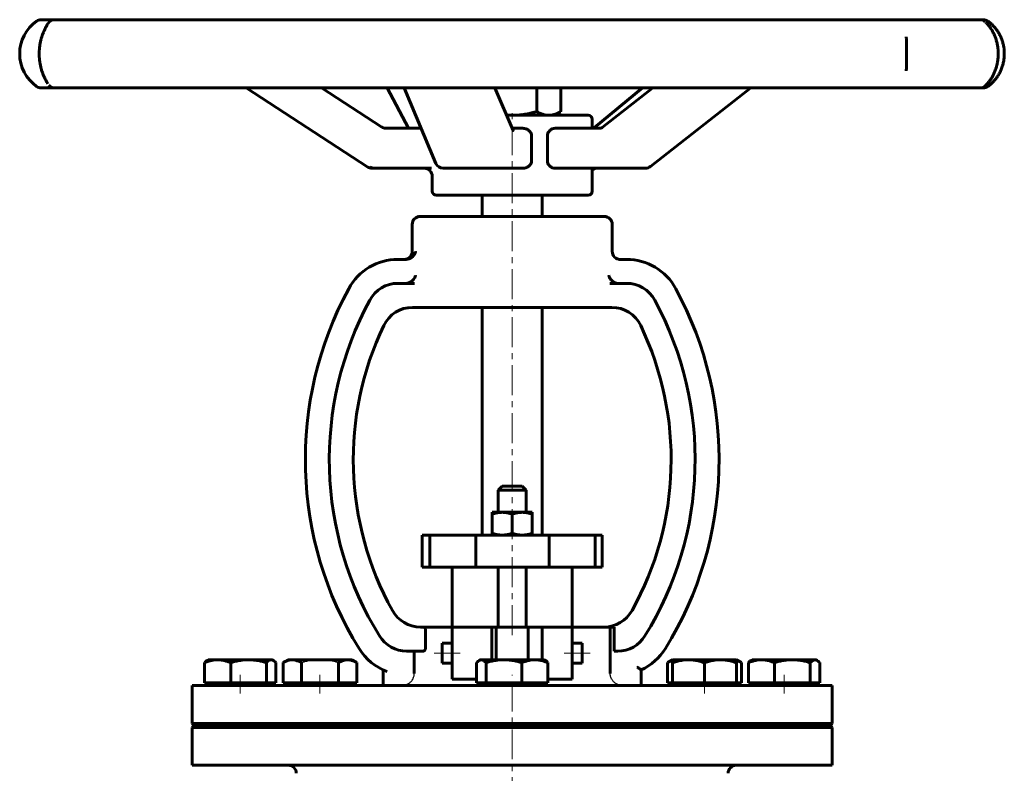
# Model space of a CAD drawing. Header units: millimetres. Extents: x -157 to 157, y -209 to 209.
# Tile 2 of 2: x -123 to 123, y 20 to 209. Entities that reach past the tile are written whole.
import ezdxf

# ---------------------------------------------------------------- set-up
doc = ezdxf.new("R2010")
doc.units = ezdxf.units.MM
for name, pattern in [('K5LT-1', [0]), ('K5LT_AXLED', [12, 7.5, -1.5, 1.5, -1.5]), ('K5LT_BASIC', [0])]:
    doc.linetypes.add(name, pattern=pattern)
doc.layers.add('Системный слой (1)', color=7, linetype='Continuous', true_color=0x6c6c6c)

# ---------------------------------------------------------------- blocks, each defined once
blk = doc.blocks.new('U0')
at = {"layer": 'Системный слой (1)', "color": 143, "linetype": 'K5LT_BASIC', "lineweight": 60, "true_color": 0x33acca}
for p, q in [((75.91, 48.63), (75.73, 48.65)), ((76.1, 48.58), (75.91, 48.63)), ((76.28, 48.49), (76.1, 48.58)), ((76.5, 48.34), (76.28, 48.49)), ((76.71, 48.15), (76.5, 48.34)), ((76.92, 47.94), (76.71, 48.15))]:
    blk.add_line(p, q, dxfattribs=at)
blk = doc.blocks.new('U1')
at = {"layer": 'Системный слой (1)', "color": 143, "linetype": 'K5LT_BASIC', "lineweight": 60, "true_color": 0x33acca}
for p, q in [((-60.09, 48.63), (-60.27, 48.65)), ((-59.9, 48.58), (-60.09, 48.63)), ((-59.72, 48.49), (-59.9, 48.58)), ((-59.5, 48.34), (-59.72, 48.49)), ((-59.29, 48.15), (-59.5, 48.34)), ((-59.08, 47.94), (-59.29, 48.15))]:
    blk.add_line(p, q, dxfattribs=at)
blk = doc.blocks.new('U2')
at = {"layer": 'Системный слой (1)', "color": 143, "linetype": 'K5LT_BASIC', "lineweight": 60, "true_color": 0x33acca}
for p, q in [((21.07, 181.58), (10.74, 181.58)), ((21.93, 181.58), (21.07, 181.58))]:
    blk.add_line(p, q, dxfattribs=at)
blk = doc.blocks.new('U3')
at = {"layer": 'Системный слой (1)', "color": 143, "linetype": 'K5LT_BASIC', "lineweight": 60, "true_color": 0x33acca}
for p, q in [((-1.44, 184.89), (-0.93, 184.86)), ((-0.93, 184.86), (-0.42, 184.84)), ((-0.42, 184.84), (0.09, 184.83))]:
    blk.add_line(p, q, dxfattribs=at)
blk = doc.blocks.new('U4')
at = {"layer": 'Системный слой (1)', "color": 143, "linetype": 'K5LT_BASIC', "lineweight": 60, "true_color": 0x33acca}
for start, end in [(54.1203, 54.6331), (305.3669, 305.8927)]:
    blk.add_arc((113.17, 200.23), 10, start, end, dxfattribs=at)
blk = doc.blocks.new('U5')
at = {"layer": 'Системный слой (1)', "color": 143, "linetype": 'K5LT_BASIC', "lineweight": 60, "true_color": 0x33acca}
for p, q in [((0, 159.55), (-23, 159.55)), ((23, 159.55), (0, 159.55))]:
    blk.add_line(p, q, dxfattribs=at)
blk = doc.blocks.new('U6')
at = {"layer": 'Системный слой (1)', "color": 143, "linetype": 'K5LT_BASIC', "lineweight": 60, "true_color": 0x33acca}
for p, q in [((119.02, 208.34), (118.96, 208.38)), ((119.07, 208.3), (119.02, 208.34)), ((119.13, 208.26), (119.07, 208.3)), ((118.96, 192.07), (119.04, 192.13)), ((119.04, 192.13), (119.11, 192.18)), ((119.11, 192.18), (119.19, 192.24))]:
    blk.add_line(p, q, dxfattribs=at)
blk = doc.blocks.new('U7')
at = {"layer": 'Системный слой (1)', "color": 143, "linetype": 'K5LT_BASIC', "lineweight": 60, "true_color": 0x33acca}
for p, q in [((20.3, 181.77), (20, 181.98)), ((20.67, 181.63), (20.3, 181.77)), ((21.07, 181.58), (20.67, 181.63)), ((21.07, 181.58), (21.07, 181.58))]:
    blk.add_line(p, q, dxfattribs=at)
blk = doc.blocks.new('U8')
at = {"layer": 'Системный слой (1)', "color": 143, "linetype": 'K5LT_BASIC', "lineweight": 60, "true_color": 0x33acca}
for p, q in [((20.49, 181.72), (20.46, 181.7)), ((20.53, 181.74), (20.49, 181.72)), ((20.56, 181.77), (20.53, 181.74))]:
    blk.add_line(p, q, dxfattribs=at)
blk = doc.blocks.new('U9')
at = {"layer": 'Системный слой (1)', "color": 143, "linetype": 'K5LT_BASIC', "lineweight": 60, "true_color": 0x33acca}
for p, q in [((20, 171.18), (20.3, 171.38)), ((20.3, 171.38), (20.67, 171.53)), ((20.67, 171.53), (21.07, 171.58))]:
    blk.add_line(p, q, dxfattribs=at)
blk = doc.blocks.new('U10')
at = {"layer": 'Системный слой (1)', "color": 143, "linetype": 'K5LT_BASIC', "lineweight": 60, "true_color": 0x33acca}
for p, q in [((9.14, 184.83), (10.08, 184.93)), ((10.08, 184.93), (11.04, 185.22)), ((11.04, 185.22), (12.07, 185.73)), ((12.07, 185.73), (12.08, 185.74)), ((12.08, 185.74), (12.1, 185.76)), ((12.1, 185.76), (12.12, 185.77))]:
    blk.add_line(p, q, dxfattribs=at)
blk = doc.blocks.new('U11')
at = {"layer": 'Системный слой (1)', "color": 143, "linetype": 'K5LT_BASIC', "lineweight": 60, "true_color": 0x33acca}
for p, q in [((20, 181.58), (20, 183.83)), ((20, 165.83), (20, 171.58))]:
    blk.add_line(p, q, dxfattribs=at)
blk = doc.blocks.new('U12')
at = {"layer": 'Системный слой (1)', "color": 143, "linetype": 'K5LT_BASIC', "lineweight": 60, "true_color": 0x33acca}
for p, q in [((-8.71, 48.15), (-8.92, 47.94)), ((-8.5, 48.34), (-8.71, 48.15)), ((-8.28, 48.49), (-8.5, 48.34)), ((-8.1, 48.58), (-8.28, 48.49)), ((-7.91, 48.63), (-8.1, 48.58)), ((-7.73, 48.65), (-7.91, 48.63))]:
    blk.add_line(p, q, dxfattribs=at)
blk = doc.blocks.new('U13')
at = {"layer": 'Системный слой (1)', "color": 143, "linetype": 'K5LT_BASIC', "lineweight": 60, "true_color": 0x33acca}
for p, q in [((39.25, 48.15), (38.85, 47.94)), ((39.67, 48.34), (39.25, 48.15)), ((40.08, 48.49), (39.67, 48.34))]:
    blk.add_line(p, q, dxfattribs=at)
blk = doc.blocks.new('U14')
at = {"layer": 'Системный слой (1)', "color": 143, "linetype": 'K5LT_BASIC', "lineweight": 60, "true_color": 0x33acca}
for p, q in [((56.5, 48.34), (56.08, 48.49)), ((56.91, 48.15), (56.5, 48.34)), ((57.32, 47.94), (56.91, 48.15))]:
    blk.add_line(p, q, dxfattribs=at)

msp = doc.modelspace()

# ---------------------------------------------------------------- linework, layer by layer
at = {"layer": 'Системный слой (1)', "color": 143, "linetype": 'K5LT_BASIC', "lineweight": 60, "true_color": 0x33acca}
for p, q in [((-116.93, 208.75), (-117.8, 208.75)), ((-114.41, 208.75), (-116.93, 208.75)), ((-96.9, 208.75), (-114.41, 208.75)), ((-88.27, 208.75), (-96.9, 208.75)), ((-54.66, 208.75), (-88.27, 208.75)), ((-41.9, 208.75), (-54.66, 208.75)), ((0.09, 208.75), (-41.9, 208.75)), ((14.07, 208.75), (0.09, 208.75)), ((54.83, 208.75), (14.07, 208.75)), ((66.81, 208.75), (54.83, 208.75)), ((97, 208.75), (66.81, 208.75)), ((104.25, 208.75), (97, 208.75)), ((116.96, 208.75), (104.25, 208.75)), ((117.8, 208.75), (116.96, 208.75)), ((118.96, 208.38), (118.96, 208.38)), ((98.55, 204.42), (98.55, 204.48)), ((98.55, 195.98), (98.55, 196.02)), ((-117.8, 191.7), (-116.93, 191.7)), ((-116.93, 191.7), (-114.15, 191.7)), ((-114.41, 191.7), (-96.9, 191.7)), ((-110.18, 191.7), (-110.17, 191.7)), ((-96.9, 191.7), (-88.27, 191.7)), ((-88.27, 191.7), (-54.66, 191.7)), ((-36.14, 171.9), (-66.57, 191.7)), ((-54.66, 191.7), (-41.9, 191.7)), ((-32.59, 181.9), (-47.66, 191.7)), ((-41.9, 191.7), (0.09, 191.7)), ((-25.93, 181.58), (-31.27, 191.7)), ((-19.08, 172.8), (-27.06, 191.7)), ((0.2, 181), (-4.31, 191.7)), ((0.09, 191.7), (14.07, 191.7)), ((6.15, 191.7), (6.15, 185.77)), ((12.12, 191.7), (12.12, 185.77)), ((14.07, 191.7), (54.83, 191.7)), ((20.56, 181.77), (32.59, 191.7)), ((22.51, 181.8), (35.14, 191.7)), ((34.56, 172), (59.69, 191.7)), ((54.83, 191.7), (66.81, 191.7)), ((66.81, 191.7), (97, 191.7)), ((97, 191.7), (104.25, 191.7)), ((104.25, 191.7), (116.96, 191.7)), ((116.15, 191.7), (117.8, 191.7)), ((19, 184.83), (-1.41, 184.83)), ((10.5, 184.83), (12.07, 185.73)), ((-31.51, 181.58), (-31.51, 181.58)), ((-22.79, 181.58), (-31.51, 181.58)), ((2.66, 181.58), (-0.04, 181.58)), ((21.93, 181.58), (21.93, 181.58)), ((21.93, 181.58), (21.93, 181.58)), ((4.86, 179.58), (4.86, 173.58)), ((8.79, 173.58), (8.79, 179.58)), ((-35.05, 171.58), (-34.47, 171.58)), ((-34.47, 171.58), (-20.19, 171.58)), ((-17.24, 171.58), (-1.86, 171.58)), ((-1.86, 171.58), (2.66, 171.58)), ((10.74, 171.58), (24.39, 171.58)), ((24.39, 171.58), (33.32, 171.58)), ((-20, 165.83), (-20, 169.58)), ((-19, 164.83), (19, 164.83)), ((-7.5, 159.55), (-7.5, 164.83)), ((7.5, 159.55), (7.5, 164.83)), ((-25, 150.8), (-25, 157.55)), ((25, 150.8), (25, 157.55)), ((-26.53, 148.8), (-28.59, 148.8)), ((28.59, 148.8), (26.7, 148.8)), ((-24.43, 142.8), (-28.59, 142.8)), ((28.59, 142.8), (24.43, 142.8)), ((-24.91, 136.8), (-24.43, 136.8)), ((-24.43, 136.8), (-21.19, 136.8)), ((21.09, 136.8), (-21.19, 136.8)), ((-7.5, 79.83), (-7.5, 136.8)), ((7.5, 79.83), (7.5, 136.8)), ((21.09, 136.8), (22.78, 136.8)), ((22.78, 136.8), (24.91, 136.8)), ((-2.5, 92.08), (-3.5, 91.08)), ((2.5, 92.08), (-2.5, 92.08)), ((2.5, 92.08), (3.5, 91.08)), ((-3.5, 91.08), (3.5, 91.08)), ((-3.5, 85.53), (-3.5, 91.08)), ((3.5, 85.53), (3.5, 91.08)), ((-5, 85.53), (-2.5, 85.53)), ((-5, 85.08), (-5, 85.53)), ((-5, 85.08), (-5, 80.28)), ((-2.5, 85.53), (2.5, 85.53)), ((0, 85.08), (0, 80.28)), ((2.5, 85.53), (5, 85.53)), ((5, 85.53), (5, 85.08)), ((5, 85.08), (5, 80.28)), ((-22.5, 79.83), (-20.58, 79.83)), ((-22.5, 71.83), (-22.5, 79.83)), ((-20.58, 79.83), (-9.14, 79.83)), ((-20.58, 71.83), (-20.58, 79.83)), ((-9.14, 79.83), (9.21, 79.83)), ((-9.14, 71.83), (-9.14, 79.83)), ((-5, 79.83), (-5, 80.28)), ((5, 80.28), (5, 79.83)), ((9.21, 71.83), (9.21, 79.83)), ((9.21, 79.83), (20.72, 79.83)), ((20.72, 79.83), (22.5, 79.83)), ((20.72, 71.83), (20.72, 79.83)), ((22.5, 71.83), (22.5, 79.83)), ((-22.5, 71.83), (-20.58, 71.83)), ((-20.58, 71.83), (-9.14, 71.83)), ((-15, 56.83), (-15, 71.83)), ((-9.14, 71.83), (9.21, 71.83)), ((-3.5, 56.83), (-3.5, 71.83)), ((3.5, 56.83), (3.5, 71.83)), ((9.21, 71.83), (20.72, 71.83)), ((15, 56.83), (15, 71.83)), ((20.72, 71.83), (22.5, 71.83)), ((-22.2, 56.83), (-22.96, 56.83)), ((-22.2, 56.83), (-15, 56.83)), ((-15, 56.83), (-15, 43.83)), ((-5.1, 56.83), (-15, 56.83)), ((-4, 56.83), (-5.1, 56.83)), ((-5.1, 56.83), (-5.1, 48.65)), ((-4, 56.83), (-4, 48.65)), ((4, 56.83), (-4, 56.83)), ((7.5, 56.83), (4, 56.83)), ((4, 48.65), (4, 56.83)), ((15, 56.83), (7.5, 56.83)), ((7.5, 56.83), (7.5, 48.65)), ((15, 56.83), (22.96, 56.83)), ((15, 43.83), (15, 56.83)), ((25.52, 56.83), (22.96, 56.83)), ((24.49, 56.83), (24.49, 45.25)), ((25.52, 56.83), (25.52, 51.83)), ((-21.65, 55.83), (-21.65, 51.83)), ((-15, 52.83), (-17.5, 52.83)), ((-17.5, 52.83), (-17.5, 47.83)), ((17.5, 52.83), (15, 52.83)), ((17.5, 52.83), (17.5, 47.83)), ((25.52, 51.83), (25.52, 50.83)), ((-26.4, 50.83), (-22.2, 50.83)), ((-24.49, 50.83), (-24.49, 45.25)), ((25.52, 50.83), (26.4, 50.83)), ((-76.92, 42.85), (-76.92, 47.94)), ((-76.28, 48.49), (-76, 48.65)), ((-73.66, 48.65), (-76, 48.65)), ((-65.93, 48.65), (-73.66, 48.65)), ((-70.39, 42.85), (-70.39, 47.94)), ((-60.27, 48.65), (-65.93, 48.65)), ((-61.47, 42.85), (-61.47, 47.94)), ((-60, 48.65), (-60.27, 48.65)), ((-59.72, 48.49), (-60, 48.65)), ((-59.08, 42.85), (-59.08, 47.94)), ((-57.32, 47.94), (-56.08, 48.65)), ((-57.32, 42.85), (-57.32, 47.94)), ((-55.01, 48.65), (-56.08, 48.65)), ((-48.08, 48.65), (-55.01, 48.65)), ((-52.7, 42.85), (-52.7, 47.94)), ((-41.16, 48.65), (-48.08, 48.65)), ((-43.46, 42.85), (-43.46, 47.94)), ((-40.08, 48.65), (-41.16, 48.65)), ((-38.85, 47.94), (-40.08, 48.65)), ((-38.85, 42.85), (-38.85, 47.94)), ((-15, 47.83), (-17.5, 47.83)), ((-8.92, 42.85), (-8.92, 47.94)), ((-8.28, 48.49), (-8, 48.65)), ((-7.73, 48.65), (-8, 48.65)), ((-2.07, 48.65), (-7.73, 48.65)), ((-6.53, 42.85), (-6.53, 47.94)), ((5.66, 48.65), (-2.07, 48.65)), ((2.39, 42.85), (2.39, 47.94)), ((8, 48.65), (5.66, 48.65)), ((8.28, 48.49), (8, 48.65)), ((8.92, 42.85), (8.92, 47.94)), ((17.5, 47.83), (15, 47.83)), ((38.85, 47.94), (40.08, 48.65)), ((38.85, 42.85), (38.85, 47.94)), ((40.08, 47.94), (40.08, 48.65)), ((44.08, 48.65), (40.08, 48.65)), ((40.08, 42.85), (40.08, 47.94)), ((52.08, 48.65), (44.08, 48.65)), ((48.08, 42.85), (48.08, 47.94)), ((56.08, 48.65), (52.08, 48.65)), ((57.32, 47.94), (56.08, 48.65)), ((56.08, 48.65), (56.08, 47.94)), ((56.08, 42.85), (56.08, 47.94)), ((57.32, 42.85), (57.32, 47.94)), ((59.08, 42.85), (59.08, 47.94)), ((59.72, 48.49), (60, 48.65)), ((62.34, 48.65), (60, 48.65)), ((70.07, 48.65), (62.34, 48.65)), ((65.61, 42.85), (65.61, 47.94)), ((75.73, 48.65), (70.07, 48.65)), ((74.53, 42.85), (74.53, 47.94)), ((76, 48.65), (75.73, 48.65)), ((76.28, 48.49), (76, 48.65)), ((76.92, 42.85), (76.92, 47.94)), ((-32.25, 46.11), (-32.25, 42.25)), ((32.25, 42.25), (32.25, 46.11)), ((-80, 42.25), (80, 42.25)), ((-80, 32.75), (-80, 42.25)), ((-73.66, 42.85), (-76.92, 42.85)), ((-76, 42.25), (-76, 42.85)), ((-70.39, 42.85), (-73.66, 42.85)), ((-65.93, 42.85), (-70.39, 42.85)), ((-61.47, 42.85), (-65.93, 42.85)), ((-60.27, 42.85), (-61.47, 42.85)), ((-59.08, 42.85), (-60.27, 42.85)), ((-60, 42.25), (-60, 42.85)), ((-55.01, 42.85), (-57.32, 42.85)), ((-56.08, 42.25), (-56.08, 42.85)), ((-52.7, 42.85), (-55.01, 42.85)), ((-48.08, 42.85), (-52.7, 42.85)), ((-43.46, 42.85), (-48.08, 42.85)), ((-41.16, 42.85), (-43.46, 42.85)), ((-38.85, 42.85), (-41.16, 42.85)), ((-40.08, 42.25), (-40.08, 42.85)), ((-15, 43.83), (-8.92, 43.83)), ((-7.73, 42.85), (-8.92, 42.85)), ((-8, 42.25), (-8, 42.85)), ((-6.53, 42.85), (-7.73, 42.85)), ((-2.07, 42.85), (-6.53, 42.85)), ((2.39, 42.85), (-2.07, 42.85)), ((5.66, 42.85), (2.39, 42.85)), ((8.92, 42.85), (5.66, 42.85)), ((8, 42.25), (8, 42.85)), ((8.92, 43.83), (15, 43.83)), ((40.08, 42.85), (38.85, 42.85)), ((44.08, 42.85), (40.08, 42.85)), ((40.08, 42.25), (40.08, 42.85)), ((48.08, 42.85), (44.08, 42.85)), ((52.08, 42.85), (48.08, 42.85)), ((56.08, 42.85), (52.08, 42.85)), ((57.32, 42.85), (56.08, 42.85)), ((56.08, 42.25), (56.08, 42.85)), ((62.34, 42.85), (59.08, 42.85)), ((60, 42.25), (60, 42.85)), ((65.61, 42.85), (62.34, 42.85)), ((70.07, 42.85), (65.61, 42.85)), ((74.53, 42.85), (70.07, 42.85)), ((75.73, 42.85), (74.53, 42.85)), ((76.92, 42.85), (75.73, 42.85)), ((76, 42.25), (76, 42.85)), ((80, 32.75), (80, 42.25)), ((-80, 32.75), (80, 32.75)), ((-79.5, 32.25), (-80, 32.75)), ((-80, 31.75), (-79.5, 32.25)), ((-79.5, 32.25), (79.5, 32.25)), ((79.5, 32.25), (80, 32.75)), ((80, 31.75), (79.5, 32.25)), ((-80, 22.25), (-80, 31.75)), ((-80, 31.75), (80, 31.75)), ((80, 22.25), (80, 31.75)), ((-80, 22.25), (80, 22.25))]:
    msp.add_line(p, q, dxfattribs=at)
at = {"layer": 'Системный слой (1)', "color": 30, "linetype": 'K5LT_AXLED', "lineweight": 18, "true_color": 0xff8000}
for p, q in [((0, 54.83), (0, 186.83)), ((-13, 50.33), (-19.5, 50.33)), ((19.5, 50.33), (13, 50.33)), ((-68, 40.25), (-68, 44.85)), ((-48.08, 40.25), (-48.08, 44.85)), ((0, -36.25), (0, 44.85)), ((48.08, 40.25), (48.08, 44.85)), ((68, 40.25), (68, 44.85))]:
    msp.add_line(p, q, dxfattribs=at)
at = {"layer": 'Системный слой (1)', "color": 143, "linetype": 'K5LT_BASIC', "lineweight": 60, "true_color": 0x33acca}
for centre, radius, start, end in [((-113.17, 200.23), 10, 125.3669, 234.6331), ((-117.8, 206.75), 2, 90, 125.3669), ((-114.41, 206.75), 2, 90, 150.405), ((116.96, 206.75), 2, 49.3315, 90), ((117.8, 206.75), 2, 54.6331, 90), ((-117.8, 193.7), 2, 234.6331, 270), ((-114.41, 193.7), 2, 220.7323, 270), ((116.96, 193.7), 2, 270, 310.6674), ((117.8, 193.7), 2, 270, 305.3669), ((19, 183.83), 1, 0, 90), ((-17.24, 173.58), 2, 202.8832, 270), ((-35.05, 173.58), 2, 236.9493, 270), ((-22, 169.58), 2, 0, 90), ((33.32, 173.58), 2, 270, 308.0807), ((-19, 165.83), 1, 180, 270), ((19, 165.83), 1, 270, 0), ((-23, 157.55), 2, 90, 180), ((23, 157.55), 2, 0, 90), ((-27, 150.8), 2, 270, 0), ((27, 150.8), 2, 180, 270), ((-28.59, 134.8), 14, 90, 151.5461), ((28.59, 134.8), 14, 28.4539, 90), ((38.01, 98.7), 89.75, 151.5461, 211.7619), ((-28.59, 134.8), 8, 90, 151.5461), ((28.59, 134.8), 8, 28.4539, 90), ((-38.01, 98.7), 89.75, 328.2381, 28.4539), ((38.01, 98.7), 83.75, 151.5461, 211.7619), ((-38.01, 98.7), 83.75, 328.2381, 28.4539), ((-24.91, 128.8), 8, 90, 154.4425), ((24.91, 128.8), 8, 25.5575, 90), ((38.01, 98.7), 77.75, 154.4425, 209.0552), ((-38.01, 98.7), 77.75, 330.9448, 25.5575), ((-22.96, 64.83), 8, 209.0552, 270), ((22.96, 64.83), 8, 270, 330.9448), ((-26.4, 58.83), 8, 211.7619, 270), ((26.4, 58.83), 8, 270, 328.2381), ((-26.4, 58.83), 14, 211.7619, 249.6908), ((26.4, 58.83), 14, 294.7409, 328.2381), ((-56, 20.25), 2, 0, 90), ((56, 20.25), 2, 90, 180)]:
    msp.add_arc(centre, radius, start, end, dxfattribs=at)
for centre, major_axis, ratio, start_param, end_param in [((-114.41, 206.75), (-1.74, 0.99), 0.952547, 6.281028, 6.283157), ((117.8, 206.75), (0, 2), 0.999999, 5.665916, 6.283185), ((117.8, 193.7), (0, -2), 0.999999, 0, 0.617269), ((-116.93, 193.7), (0, -2), 0.992615, 6.27963, 6.283185), ((-116.93, 193.7), (0, -2), 0.868487, 6.282289, 6.283185), ((-17.24, 173.58), (1.84, 0.78), 0.806142, 3.14151, 3.141593), ((-35.05, 173.58), (-1.09, -1.68), 0.030234, 6.2831, 6.302855), ((-34.47, 173.58), (0, -2), 0.999349, 5.706637, 6.283185), ((33.32, 173.58), (-1.23, 1.57), 0.467989, 3.141551, 3.141593)]:
    msp.add_ellipse(centre, major_axis=major_axis, ratio=ratio, start_param=start_param, end_param=end_param, dxfattribs=at)
for points, knots in [([(-116.14, 192.71), (-116.2, 192.82), (-116.27, 192.94), (-116.44, 193.23), (-116.54, 193.41), (-116.73, 193.76), (-116.82, 193.94), (-117, 194.33), (-117.1, 194.54), (-117.3, 195), (-117.4, 195.26), (-117.58, 195.78), (-117.66, 196.04), (-117.82, 196.59), (-117.89, 196.87), (-118.02, 197.46), (-118.08, 197.76), (-118.17, 198.35), (-118.21, 198.65), (-118.26, 199.24), (-118.28, 199.54), (-118.29, 200.15), (-118.29, 200.46), (-118.27, 201.08), (-118.25, 201.39), (-118.19, 201.99), (-118.15, 202.27), (-118.05, 202.84), (-118, 203.12), (-117.87, 203.69), (-117.79, 203.97), (-117.63, 204.51), (-117.55, 204.77), (-117.37, 205.26), (-117.28, 205.49), (-117.12, 205.87), (-117.05, 206.01), (-116.88, 206.38), (-116.78, 206.58), (-116.62, 206.9), (-116.55, 207.01), (-116.42, 207.25), (-116.35, 207.38), (-116.26, 207.53), (-116.24, 207.58), (-116.19, 207.66), (-116.17, 207.7), (-116.15, 207.73), (-116.15, 207.73), (-116.14, 207.74)], [0, 0, 0, 0, 1.273143, 1.273143, 2.526176, 2.526176, 3.564688, 3.564688, 4.602665, 4.602665, 5.708096, 5.708096, 6.71155, 6.71155, 7.724689, 7.724689, 8.72662, 8.72662, 9.669347, 9.669347, 10.599793, 10.599793, 11.568329, 11.568329, 12.531723, 12.531723, 13.447375, 13.447375, 14.398418, 14.398418, 15.400415, 15.400415, 16.417568, 16.417568, 17.432884, 17.432884, 18.146895, 18.146895, 19.304754, 19.304754, 20.087773, 20.087773, 21.048193, 21.048193, 21.525944, 21.525944, 21.942292, 21.942292, 21.999768, 21.999768, 21.999768, 21.999768]), ([(118.36, 208.17), (118.52, 208.01), (118.7, 207.82), (119.05, 207.41), (119.23, 207.19), (119.56, 206.73), (119.72, 206.5), (120.03, 206), (120.17, 205.74), (120.44, 205.2), (120.56, 204.93), (120.79, 204.37), (120.9, 204.09), (121.08, 203.5), (121.17, 203.19), (121.31, 202.57), (121.37, 202.26), (121.46, 201.65), (121.49, 201.35), (121.53, 200.76), (121.54, 200.46), (121.54, 199.84), (121.52, 199.52), (121.47, 198.89), (121.43, 198.58), (121.33, 197.98), (121.27, 197.69), (121.12, 197.1), (121.04, 196.8), (120.84, 196.22), (120.74, 195.94), (120.51, 195.4), (120.39, 195.15), (120.15, 194.68), (120.03, 194.46), (119.75, 194.01), (119.6, 193.78), (119.3, 193.35), (119.14, 193.15), (118.83, 192.77), (118.67, 192.6), (118.47, 192.39), (118.41, 192.34), (118.36, 192.28), (118.36, 192.28), (118.36, 192.28)], [0, 0, 0, 0, 1.601349, 1.601349, 3.01594, 3.01594, 4.279094, 4.279094, 5.477551, 5.477551, 6.571245, 6.571245, 7.623359, 7.623359, 8.678158, 8.678158, 9.690172, 9.690172, 10.640235, 10.640235, 11.564095, 11.564095, 12.572549, 12.572549, 13.555302, 13.555302, 14.520251, 14.520251, 15.547622, 15.547622, 16.602255, 16.602255, 17.643536, 17.643536, 18.651504, 18.651504, 19.84316, 19.84316, 21.11116, 21.11116, 22.473294, 22.473294, 22.986656, 22.986656, 22.999766, 22.999766, 22.999766, 22.999766]), ([(119.07, 192.15), (119.3, 192.32), (119.53, 192.5), (119.98, 192.9), (120.19, 193.11), (120.61, 193.56), (120.81, 193.8), (121.2, 194.31), (121.38, 194.58), (121.72, 195.12), (121.87, 195.39), (122.14, 195.96), (122.27, 196.25), (122.5, 196.85), (122.6, 197.17), (122.78, 197.8), (122.85, 198.12), (122.96, 198.75), (123, 199.06), (123.05, 199.67), (123.06, 199.97), (123.06, 200.61), (123.04, 200.94), (122.98, 201.58), (122.93, 201.9), (122.81, 202.51), (122.74, 202.8), (122.57, 203.4), (122.47, 203.7), (122.23, 204.29), (122.1, 204.58), (121.83, 205.14), (121.68, 205.4), (121.36, 205.91), (121.19, 206.15), (121, 206.4), (120.99, 206.42), (120.84, 206.61), (120.71, 206.77), (120.54, 206.96), (120.51, 207), (120.46, 207.05), (120.45, 207.06), (120.43, 207.08), (120.42, 207.09), (120.41, 207.11), (120.4, 207.12), (120.38, 207.14), (120.37, 207.15), (120.33, 207.19), (120.31, 207.21), (120.25, 207.28), (120.21, 207.32), (120.08, 207.45), (120, 207.53), (119.74, 207.76), (119.58, 207.91), (119.3, 208.13), (119.19, 208.21), (119.09, 208.29)], [0, 0, 0, 0, 2.050163, 2.050163, 3.853551, 3.853551, 5.583023, 5.583023, 7.217795, 7.217795, 8.708917, 8.708917, 10.148371, 10.148371, 11.601435, 11.601435, 12.998996, 12.998996, 14.314944, 14.314944, 15.579621, 15.579621, 16.966297, 16.966297, 18.305595, 18.305595, 19.615613, 19.615613, 21.014173, 21.014173, 22.467702, 22.467702, 23.912669, 23.912669, 25.427958, 25.427958, 25.563208, 25.563208, 26.691415, 26.691415, 26.990051, 26.990051, 27.069101, 27.069101, 27.14815, 27.14815, 27.225958, 27.225958, 27.318423, 27.318423, 27.498843, 27.498843, 27.857428, 27.857428, 28.573471, 28.573471, 30.003301, 30.003301, 31, 31, 31, 31]), ([(98.55, 204.42), (98.55, 204.42), (98.55, 204.41), (98.55, 204.3), (98.56, 204.19), (98.56, 204.02), (98.56, 203.97), (98.56, 203.9), (98.56, 203.88), (98.56, 203.84), (98.56, 203.82), (98.57, 203.59), (98.57, 203.37), (98.59, 202.9), (98.6, 202.65), (98.61, 202.15), (98.62, 201.89), (98.63, 201.37), (98.63, 201.11), (98.64, 200.58), (98.64, 200.31), (98.64, 199.76), (98.64, 199.49), (98.63, 199.01), (98.63, 198.81), (98.62, 198.36), (98.61, 198.12), (98.6, 197.75), (98.59, 197.62), (98.59, 197.43), (98.58, 197.37), (98.58, 197.29), (98.58, 197.26), (98.58, 197.22), (98.58, 197.21), (98.58, 197.2), (98.58, 197.19), (98.58, 197.18), (98.58, 197.18), (98.58, 197.17), (98.58, 197.16), (98.58, 197.14), (98.58, 197.13), (98.58, 197.09), (98.58, 197.07), (98.57, 197), (98.57, 196.96), (98.57, 196.84), (98.57, 196.76), (98.56, 196.53), (98.56, 196.38), (98.55, 196.16), (98.55, 196.09), (98.55, 196.02)], [0, 0, 0, 0, 0.048424, 0.048424, 1.428516, 1.428516, 2.000264, 2.000264, 2.237131, 2.237131, 2.473997, 2.473997, 4.761872, 4.761872, 7.124444, 7.124444, 9.451388, 9.451388, 11.684291, 11.684291, 14.016072, 14.016072, 16.357905, 16.357905, 18.136487, 18.136487, 20.358807, 20.358807, 21.595436, 21.595436, 22.180809, 22.180809, 22.473815, 22.473815, 22.547067, 22.547067, 22.620318, 22.620318, 22.661891, 22.661891, 22.729199, 22.729199, 22.851937, 22.851937, 23.091475, 23.091475, 23.546796, 23.546796, 24.362439, 24.362439, 26.10456, 26.10456, 27, 27, 27, 27]), ([(-32.59, 181.9), (-32.59, 181.9), (-32.59, 181.9), (-32.59, 181.9), (-32.58, 181.89), (-32.58, 181.89), (-32.57, 181.88), (-32.55, 181.88), (-32.54, 181.87), (-32.51, 181.85), (-32.49, 181.84), (-32.44, 181.81), (-32.4, 181.79), (-32.29, 181.74), (-32.22, 181.71), (-32.07, 181.66), (-32, 181.64), (-31.85, 181.61), (-31.77, 181.59), (-31.63, 181.58), (-31.57, 181.58), (-31.51, 181.58), (-31.51, 181.58), (-31.51, 181.58)], [0, 0, 0, 0, 0.076227, 0.076227, 0.203271, 0.203271, 0.431951, 0.431951, 0.863901, 0.863901, 1.702394, 1.702394, 3.277698, 3.277698, 6.077698, 6.077698, 8.877698, 8.877698, 11.677698, 11.677698, 13.999584, 13.999584, 14, 14, 14, 14]), ([(0.2, 181), (0.21, 181), (0.21, 180.99), (0.21, 180.98), (0.21, 180.98), (0.22, 180.97), (0.22, 180.97), (0.22, 180.97), (0.22, 180.96), (0.22, 180.96), (0.22, 180.96), (0.22, 180.96)], [0, 0, 0, 0, 1.6, 1.6, 3.2, 3.2, 4.8, 4.8, 6.4, 6.4, 8, 8, 8, 8]), ([(2.66, 181.58), (2.94, 181.58), (3.24, 181.53), (3.79, 181.31), (4.04, 181.15), (4.42, 180.79), (4.59, 180.57), (4.8, 180.09), (4.86, 179.83), (4.86, 179.58)], [-0.3192077, -0.3192077, -0.3192077, -0.3192077, -0.2349177, -0.2349177, -0.1506277, -0.1506277, -0.0753139, -0.0753139, 0, 0, 0, 0]), ([(8.79, 179.58), (8.79, 179.83), (8.84, 180.09), (9.04, 180.57), (9.19, 180.79), (9.54, 181.15), (9.76, 181.31), (10.25, 181.53), (10.51, 181.58), (10.74, 181.58)], [-0.631412, -0.631412, -0.631412, -0.631412, -0.5560981, -0.5560981, -0.4807843, -0.4807843, -0.3964943, -0.3964943, -0.3122043, -0.3122043, -0.3122043, -0.3122043]), ([(22.51, 181.8), (22.47, 181.77), (22.43, 181.74), (22.37, 181.71), (22.35, 181.69), (22.3, 181.67), (22.28, 181.66), (22.24, 181.64), (22.23, 181.63), (22.17, 181.62), (22.14, 181.61), (22.08, 181.59), (22.06, 181.59), (22, 181.58), (21.97, 181.58), (21.94, 181.58), (21.93, 181.58), (21.93, 181.58), (21.93, 181.58), (21.93, 181.58)], [0, 0, 0, 0, 2.739931, 2.739931, 4.678943, 4.678943, 6.194104, 6.194104, 7.810138, 7.810138, 10.446902, 10.446902, 13.062097, 13.062097, 15.664361, 15.664361, 15.99925, 15.99925, 16, 16, 16, 16]), ([(4.86, 173.58), (4.86, 173.33), (4.8, 173.06), (4.59, 172.58), (4.42, 172.36), (4.04, 172), (3.79, 171.84), (3.24, 171.63), (2.94, 171.58), (2.66, 171.58)], [0, 0, 0, 0, 0.0753139, 0.0753139, 0.1506277, 0.1506277, 0.2349177, 0.2349177, 0.3192077, 0.3192077, 0.3192077, 0.3192077]), ([(10.74, 171.58), (10.51, 171.58), (10.25, 171.63), (9.76, 171.84), (9.54, 172), (9.19, 172.36), (9.04, 172.58), (8.84, 173.06), (8.79, 173.33), (8.79, 173.58)], [0.3122043, 0.3122043, 0.3122043, 0.3122043, 0.3964943, 0.3964943, 0.4807843, 0.4807843, 0.5560981, 0.5560981, 0.631412, 0.631412, 0.631412, 0.631412]), ([(-24.15, 150.8), (-24.15, 150.8), (-24.15, 150.79), (-24.21, 150.56), (-24.3, 150.32), (-24.56, 149.88), (-24.72, 149.67), (-25.09, 149.32), (-25.29, 149.17), (-25.69, 148.96), (-25.88, 148.89), (-26.08, 148.85)], [-0.328687, -0.328687, -0.328687, -0.328687, -0.3278195, -0.3278195, -0.2313194, -0.2313194, -0.1402803, -0.1402803, -0.0609243, -0.0609243, 0, 0, 0, 0]), ([(-24.15, 144.8), (-24.15, 144.8), (-24.15, 144.79), (-24.24, 144.42), (-24.42, 144.05), (-24.88, 143.5), (-25.11, 143.3), (-25.55, 143.02), (-25.77, 142.93), (-26.02, 142.86), (-26.05, 142.85), (-26.08, 142.85)], [-0.7368852, -0.7368852, -0.7368852, -0.7368852, -0.7361688, -0.7361688, -0.6097891, -0.6097891, -0.514697, -0.514697, -0.4440465, -0.4440465, -0.4350281, -0.4350281, -0.4350281, -0.4350281]), ([(26.08, 142.85), (25.88, 142.89), (25.69, 142.96), (25.29, 143.17), (25.09, 143.32), (24.72, 143.67), (24.56, 143.88), (24.3, 144.32), (24.21, 144.56), (24.15, 144.79), (24.15, 144.8), (24.15, 144.8)], [-0.3306934, -0.3306934, -0.3306934, -0.3306934, -0.2692349, -0.2692349, -0.1891832, -0.1891832, -0.097346, -0.097346, 0, 0, 0.0008751, 0.0008751, 0.0008751, 0.0008751]), ([(-22.2, 56.83), (-22.18, 56.83), (-22.14, 56.82), (-22.08, 56.81), (-22.03, 56.78), (-21.97, 56.74), (-21.92, 56.68), (-21.88, 56.63), (-21.85, 56.6), (-21.83, 56.55), (-21.8, 56.5), (-21.77, 56.44), (-21.74, 56.38), (-21.71, 56.29), (-21.69, 56.2), (-21.67, 56.07), (-21.65, 55.95), (-21.65, 55.87), (-21.65, 55.83)], [0, 0, 0, 0, 1.668338, 3.000781, 3.752327, 5.684146, 7.169987, 8.129475, 8.640386, 9.413262, 10.658788, 11.156523, 12.61652, 13.169365, 14.944779, 16.052213, 17.601696, 19, 19, 19, 19]), ([(-21.65, 51.83), (-21.65, 51.77), (-21.66, 51.66), (-21.68, 51.52), (-21.71, 51.4), (-21.74, 51.28), (-21.78, 51.19), (-21.83, 51.1), (-21.86, 51.05), (-21.91, 50.99), (-21.97, 50.93), (-22.04, 50.87), (-22.12, 50.84), (-22.17, 50.83), (-22.2, 50.83)], [0, 0, 0, 0, 1.666538, 3.010232, 3.956239, 5.031268, 6.629645, 7.428552, 8.32661, 9.290886, 10.318116, 11.955899, 13.438988, 15, 15, 15, 15]), ([(-73.66, 48.65), (-73.86, 48.65), (-74.24, 48.63), (-74.83, 48.56), (-75.36, 48.45), (-76.06, 48.26), (-76.56, 48.08), (-76.92, 47.94)], [0, 0, 0, 0, 1.447402, 2.799721, 4.280074, 5.291086, 8, 8, 8, 8]), ([(-76.92, 47.94), (-76.86, 48.01), (-76.74, 48.13), (-76.53, 48.32), (-76.38, 48.43), (-76.28, 48.49)], [0, 0, 0, 0, 1.918282, 3.267661, 6, 6, 6, 6]), ([(-70.39, 47.94), (-70.65, 48.04), (-71.15, 48.23), (-71.82, 48.42), (-72.41, 48.54), (-72.93, 48.62), (-73.35, 48.65), (-73.59, 48.65), (-73.66, 48.65)], [0, 0, 0, 0, 2.227448, 4.159959, 5.588463, 7.045112, 8.434644, 9, 9, 9, 9]), ([(-65.93, 48.65), (-66.2, 48.65), (-66.73, 48.63), (-67.54, 48.56), (-68.25, 48.45), (-69.09, 48.29), (-69.77, 48.12), (-70.27, 47.97), (-70.39, 47.94)], [0, 0, 0, 0, 1.628328, 3.149686, 4.815083, 5.952472, 8.231965, 9, 9, 9, 9]), ([(-61.47, 47.94), (-61.79, 48.03), (-62.29, 48.17), (-62.97, 48.33), (-63.56, 48.44), (-64.22, 48.54), (-64.93, 48.62), (-65.51, 48.65), (-65.83, 48.65), (-65.93, 48.65)], [0, 0, 0, 0, 2.192924, 3.442239, 4.622177, 6.201933, 7.827902, 9.371826, 10, 10, 10, 10]), ([(-60.27, 48.65), (-60.35, 48.65), (-60.49, 48.63), (-60.7, 48.56), (-60.9, 48.45), (-61.15, 48.26), (-61.34, 48.08), (-61.47, 47.94)], [0, 0, 0, 0, 1.447402, 2.799721, 4.280074, 5.291086, 8, 8, 8, 8]), ([(-55.01, 48.65), (-55.15, 48.65), (-55.43, 48.63), (-55.84, 48.56), (-56.21, 48.45), (-56.71, 48.26), (-57.07, 48.08), (-57.32, 47.94)], [0, 0, 0, 0, 1.447402, 2.799721, 4.280074, 5.291086, 8, 8, 8, 8]), ([(-52.7, 47.94), (-52.87, 48.03), (-53.22, 48.22), (-53.69, 48.41), (-54.13, 48.54), (-54.5, 48.62), (-54.79, 48.65), (-54.96, 48.65), (-55.01, 48.65)], [0, 0, 0, 0, 1.973632, 4.159959, 5.58174, 7.045112, 8.434644, 9, 9, 9, 9]), ([(-41.16, 48.65), (-41.3, 48.65), (-41.57, 48.63), (-41.99, 48.56), (-42.36, 48.45), (-42.86, 48.26), (-43.21, 48.08), (-43.46, 47.94)], [0, 0, 0, 0, 1.447402, 2.799721, 4.280074, 5.291086, 8, 8, 8, 8]), ([(-38.85, 47.94), (-39.01, 48.03), (-39.36, 48.22), (-39.83, 48.41), (-40.27, 48.54), (-40.64, 48.62), (-40.94, 48.65), (-41.11, 48.65), (-41.16, 48.65)], [0, 0, 0, 0, 1.973632, 4.159959, 5.58174, 7.045112, 8.434644, 9, 9, 9, 9]), ([(-6.53, 47.94), (-6.62, 48.03), (-6.8, 48.22), (-7.04, 48.41), (-7.27, 48.54), (-7.46, 48.62), (-7.61, 48.65), (-7.7, 48.65), (-7.73, 48.65)], [0, 0, 0, 0, 1.973632, 4.159959, 5.58174, 7.045112, 8.434644, 9, 9, 9, 9]), ([(-2.07, 48.65), (-2.34, 48.65), (-2.87, 48.63), (-3.68, 48.56), (-4.4, 48.45), (-5.23, 48.29), (-5.92, 48.12), (-6.41, 47.97), (-6.53, 47.94)], [0, 0, 0, 0, 1.628328, 3.149686, 4.815083, 5.952472, 8.231965, 9, 9, 9, 9]), ([(2.39, 47.94), (2.07, 48.03), (1.57, 48.17), (0.89, 48.33), (0.29, 48.44), (-0.36, 48.54), (-1.07, 48.62), (-1.65, 48.65), (-1.98, 48.65), (-2.07, 48.65)], [0, 0, 0, 0, 2.192924, 3.442239, 4.622177, 6.201933, 7.827902, 9.371826, 10, 10, 10, 10]), ([(5.66, 48.65), (5.46, 48.65), (5.07, 48.63), (4.48, 48.56), (3.96, 48.45), (3.25, 48.26), (2.75, 48.08), (2.39, 47.94)], [0, 0, 0, 0, 1.447402, 2.799721, 4.280074, 5.291086, 8, 8, 8, 8]), ([(8.92, 47.94), (8.66, 48.04), (8.17, 48.23), (7.49, 48.42), (6.91, 48.54), (6.39, 48.62), (5.97, 48.65), (5.73, 48.65), (5.66, 48.65)], [0, 0, 0, 0, 2.227448, 4.159959, 5.588463, 7.045112, 8.434644, 9, 9, 9, 9]), ([(8.28, 48.49), (8.35, 48.45), (8.47, 48.37), (8.68, 48.19), (8.83, 48.04), (8.92, 47.94)], [0, 0, 0, 0, 1.912503, 3.220303, 6, 6, 6, 6]), ([(44.08, 48.65), (43.84, 48.65), (43.36, 48.63), (42.64, 48.56), (42, 48.45), (41.19, 48.27), (40.58, 48.1), (40.14, 47.95), (40.08, 47.94)], [0, 0, 0, 0, 1.628328, 3.149686, 4.815083, 5.952472, 8.617534, 9, 9, 9, 9]), ([(48.08, 47.94), (47.8, 48.03), (47.35, 48.17), (46.74, 48.33), (46.2, 48.44), (45.62, 48.54), (44.98, 48.62), (44.46, 48.65), (44.17, 48.65), (44.08, 48.65)], [0, 0, 0, 0, 2.192924, 3.442239, 4.622177, 6.201933, 7.827902, 9.371826, 10, 10, 10, 10]), ([(52.08, 48.65), (51.84, 48.65), (51.36, 48.63), (50.64, 48.56), (50, 48.45), (49.19, 48.27), (48.58, 48.1), (48.14, 47.95), (48.08, 47.94)], [0, 0, 0, 0, 1.628328, 3.149686, 4.815083, 5.952472, 8.617534, 9, 9, 9, 9]), ([(56.08, 47.94), (55.8, 48.03), (55.35, 48.17), (54.74, 48.33), (54.2, 48.44), (53.62, 48.54), (52.98, 48.62), (52.46, 48.65), (52.17, 48.65), (52.08, 48.65)], [0, 0, 0, 0, 2.192924, 3.442239, 4.622177, 6.201933, 7.827902, 9.371826, 10, 10, 10, 10]), ([(62.34, 48.65), (62.14, 48.65), (61.76, 48.63), (61.17, 48.56), (60.64, 48.45), (59.94, 48.26), (59.44, 48.08), (59.08, 47.94)], [0, 0, 0, 0, 1.447402, 2.799721, 4.280074, 5.291086, 8, 8, 8, 8]), ([(59.08, 47.94), (59.14, 48.01), (59.26, 48.13), (59.47, 48.32), (59.62, 48.43), (59.72, 48.49)], [0, 0, 0, 0, 1.918282, 3.267661, 6, 6, 6, 6]), ([(65.61, 47.94), (65.35, 48.04), (64.85, 48.23), (64.18, 48.42), (63.59, 48.54), (63.07, 48.62), (62.65, 48.65), (62.41, 48.65), (62.34, 48.65)], [0, 0, 0, 0, 2.227448, 4.159959, 5.588463, 7.045112, 8.434644, 9, 9, 9, 9]), ([(70.07, 48.65), (69.8, 48.65), (69.27, 48.63), (68.46, 48.56), (67.75, 48.45), (66.91, 48.29), (66.23, 48.12), (65.73, 47.97), (65.61, 47.94)], [0, 0, 0, 0, 1.628328, 3.149686, 4.815083, 5.952472, 8.231965, 9, 9, 9, 9]), ([(74.53, 47.94), (74.21, 48.03), (73.71, 48.17), (73.03, 48.33), (72.44, 48.44), (71.78, 48.54), (71.07, 48.62), (70.49, 48.65), (70.17, 48.65), (70.07, 48.65)], [0, 0, 0, 0, 2.192924, 3.442239, 4.622177, 6.201933, 7.827902, 9.371826, 10, 10, 10, 10]), ([(75.73, 48.65), (75.65, 48.65), (75.51, 48.63), (75.3, 48.56), (75.1, 48.45), (74.85, 48.26), (74.66, 48.08), (74.53, 47.94)], [0, 0, 0, 0, 1.447402, 2.799721, 4.280074, 5.291086, 8, 8, 8, 8]), ([(31.25, 46.77), (31.26, 46.77), (31.26, 46.77), (31.35, 46.71), (31.43, 46.65), (31.6, 46.54), (31.68, 46.49), (31.86, 46.37), (31.96, 46.31), (32.11, 46.21), (32.16, 46.17), (32.24, 46.13), (32.25, 46.11), (32.25, 46.11)], [-0.3470164, -0.3470164, -0.3470164, -0.3470164, -0.3464773, -0.3464773, -0.3153328, -0.3153328, -0.284903, -0.284903, -0.2426413, -0.2426413, -0.2066269, -0.2066269, -0.1732387, -0.1732387, -0.1732387, -0.1732387])]:
    msp.add_open_spline(points, degree=3, knots=knots, dxfattribs=at)
for points in [[(0.09, 184.83), (2.9, 184.83), (6.15, 185.77)], [(6.15, 185.77), (7.75, 184.83), (9.14, 184.83)], [(-2.5, 85.53), (-3.66, 85.53), (-5, 85.08)], [(0, 85.08), (-1.34, 85.53), (-2.5, 85.53)], [(2.5, 85.53), (1.34, 85.53), (0, 85.08)], [(5, 85.08), (3.66, 85.53), (2.5, 85.53)], [(-5, 80.28), (-3.66, 79.83), (-2.5, 79.83)], [(-2.5, 79.83), (-1.34, 79.83), (0, 80.28)], [(0, 80.28), (1.34, 79.83), (2.5, 79.83)], [(2.5, 79.83), (3.66, 79.83), (5, 80.28)]]:
    msp.add_rational_spline(points, [1, 1.0379548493, 1], degree=2, dxfattribs=at)
for points in [[(-26.53, 148.8), (-26.39, 148.8), (-26.23, 148.81), (-26.08, 148.85)], [(-26.53, 142.8), (-26.39, 142.8), (-26.23, 142.81), (-26.08, 142.85)]]:
    msp.add_open_spline(points, degree=3, dxfattribs=at)
at = {"layer": 'Системный слой (1)', "color": 7, "linetype": 'K5LT-1'}
for points, knots in [([(26.08, 142.85), (26.1, 142.84), (26.13, 142.84), (26.19, 142.82), (26.25, 142.82), (26.33, 142.81), (26.4, 142.8), (26.48, 142.8), (26.51, 142.8), (26.53, 142.8)], [0.85341021, 0.85341021, 0.85341021, 0.85341021, 0.85881134, 0.86421247, 0.86961361, 0.87501474, 0.88581701, 0.89121814, 0.89661927, 0.89661927, 0.89661927, 0.89661927]), ([(-48.08, 48.65), (-48.21, 48.65), (-48.47, 48.65), (-48.86, 48.63), (-49.25, 48.6), (-49.73, 48.56), (-50.31, 48.48), (-51.08, 48.34), (-51.88, 48.16), (-52.45, 48.01), (-52.7, 47.94)], [0, 0, 0, 0, 1.818464, 3.636928, 5.455392, 7.273856, 10.465691, 13.657526, 18.304216, 22, 22, 22, 22]), ([(-43.46, 47.94), (-43.56, 47.96), (-43.82, 48.04), (-44.31, 48.16), (-45, 48.32), (-45.71, 48.46), (-46.38, 48.55), (-46.85, 48.6), (-47.23, 48.62), (-47.52, 48.64), (-47.8, 48.65), (-47.99, 48.65), (-48.08, 48.65)], [0, 0, 0, 0, 1.432862, 3.725441, 7.16431, 11.338281, 14.003711, 16.66914, 18.001855, 19.33457, 20.667285, 22, 22, 22, 22]), ([(-27.55, 42.25), (-27.49, 42.25), (-27.36, 42.25), (-27.11, 42.28), (-26.8, 42.33), (-26.44, 42.45), (-26.1, 42.6), (-25.78, 42.8), (-25.48, 43.03), (-25.24, 43.27), (-25.05, 43.52), (-24.92, 43.73), (-24.78, 43.97), (-24.66, 44.26), (-24.57, 44.55), (-24.53, 44.79), (-24.5, 45.01), (-24.49, 45.16), (-24.49, 45.25)], [0, 0, 0, 0, 0.515416, 1.030831, 2.061151, 3.090429, 4.118161, 5.143902, 6.167304, 7.188146, 7.950037, 8.711928, 9.222065, 10.235529, 11.247196, 11.748473, 12.25764, 13, 13, 13, 13]), ([(27.55, 42.25), (27.49, 42.25), (27.36, 42.25), (27.11, 42.28), (26.8, 42.33), (26.44, 42.45), (26.1, 42.6), (25.78, 42.8), (25.48, 43.03), (25.24, 43.27), (25.05, 43.52), (24.92, 43.73), (24.78, 43.97), (24.66, 44.26), (24.57, 44.55), (24.53, 44.79), (24.5, 45.01), (24.49, 45.16), (24.49, 45.25)], [0, 0, 0, 0, 0.515416, 1.030831, 2.061151, 3.090429, 4.118161, 5.143902, 6.167304, 7.188146, 7.950037, 8.711928, 9.222065, 10.235529, 11.247196, 11.748473, 12.25764, 13, 13, 13, 13])]:
    msp.add_open_spline(points, degree=3, knots=knots, dxfattribs=at)

# ---------------------------------------------------------------- block references
at = {"layer": 'Системный слой (1)'}
for name in ['U4', 'U6', 'U3', 'U10', 'U11', 'U2', 'U7', 'U8', 'U9', 'U5', 'U1', 'U12', 'U13', 'U14', 'U0']:
    msp.add_blockref(name, (0, 0), dxfattribs=at)

doc.saveas('drawing.dxf')
